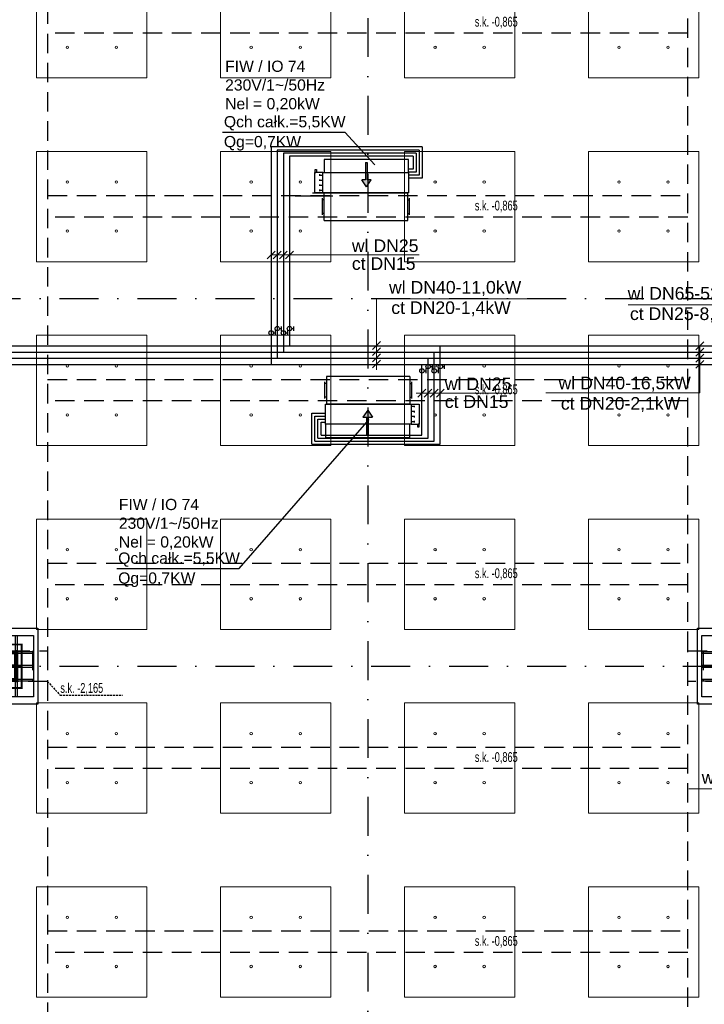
# Model space of a CAD drawing. Header units: centimetres. Extents: x -10702 to 24628, y -4437 to 19798.
# Tile 40 of 92: x 8692 to 9809, y 9248 to 10855. Entities that reach past the tile are written whole.
import ezdxf

# ---------------------------------------------------------------- set-up
doc = ezdxf.new("R2010")
doc.units = ezdxf.units.CM
for name, pattern in [('Kondygnacja  -0_5$0$HIDDEN', [9.525, 6.35, -3.175]), ('Kondygnacja  -0_5$0$HIDDEN2', [4.7625, 3.175, -1.5875]), ('Osie rzutów$0$DASHDOT2', [12.7, 6.35, -3.175, 0, -3.175])]:
    doc.linetypes.add(name, pattern=pattern)
for name, color, linetype in [('bgde_dodatki powykonawcze', 7, 'Continuous'), ('KJP_KK_OPISY MOCY klimakonwektorów', 7, 'Continuous'), ('Kondygnacja  -0_5$0$ARCH_GK', 8, 'Continuous'), ('Kondygnacja  -0_5$0$ARCH_KONSTR_POWYŻEJ RZUTU', 8, 'Kondygnacja  -0_5$0$HIDDEN'), ('Kondygnacja  -0_5$0$ARCH_KONSTR_POWYŻEJ RZUTU_IST', 8, 'Kondygnacja  -0_5$0$HIDDEN2'), ('Kondygnacja  -0_5$0$ARCH_KONSTRUKCJA_NIEWIDOCZNA', 8, 'Continuous'), ('Kondygnacja  -0_5$0$ARCH_OKŁADZINA', 8, 'Continuous'), ('Kondygnacja  -0_5$0$ARCH_SŁUPY', 8, 'Continuous'), ('Osie rzutów$0$ARCH_INFO_OSIE_IST', 8, 'Osie rzutów$0$DASHDOT2'), ('Osie rzutów$0$ARCH_INFO_OSIE_OPISY_IST', 8, 'Continuous')]:
    doc.layers.add(name, color=color, linetype=linetype)
for name, color, linetype, lineweight in [('bgde_opis ct 1', 7, 'Continuous', 20), ('bgde_rzędne wl ct', 7, 'Continuous', 25), ('bgde_urządzenia', 3, 'Continuous', 30), ('KJP_CT_kk_powrót', 30, '04_CT_KOMF_POW', 25), ('KJP_CT_kk_zasil', 30, '04_CT_KOMF_ZAS', 25), ('KJP_WL_kk zasil', 150, '04_WL_KOMF_ZAS', 25), ('KJP_WL_kk_powr', 150, '04_WL_KOMF_POW', 25), ('SU Lampy kwadratowe  -05$0$ARCH_SUFITY_PODWIESZANE', 8, 'Continuous', 9)]:
    doc.layers.add(name, color=color, linetype=linetype, lineweight=lineweight)
doc.styles.add('Arial', font='arial.ttf')
doc.styles.add('Kondygnacja  -0_5$0$BIKTS', font='bikromsw.shx', dxfattribs={"width": 0.8})
doc.linetypes.add('04_CT_KOMF_POW', pattern='A,100,-15,["CTKp",Standard,S=10,R=0,X=-10,Y=-5],-35', length=150)
doc.linetypes.add('04_CT_KOMF_ZAS', pattern='A,100,-15,["CTKz",Standard,S=10,R=0,X=-10,Y=-5],-35', length=150)
doc.linetypes.add('04_WL_KOMF_POW', pattern='A,100,-15,["WLKp",Standard,S=10,R=0,X=-10,Y=-5],-35', length=150)
doc.linetypes.add('04_WL_KOMF_ZAS', pattern='A,100,-15,["WLKz",Standard,S=10,R=0,X=-10,Y=-5],-35', length=150)
pattern_1 = [(45, (-1133.3117, -3177.9858), (-0.6735192, 0.6735192), [])]

# ---------------------------------------------------------------- blocks, each defined once
blk = doc.blocks.new('Osie rzutów')
at = {"layer": 'Osie rzutów$0$ARCH_INFO_OSIE_IST', "ltscale": 10}
for p, q in [((9260, 12510), (9260, 4623.26)), ((4436.04, 10400), (13655, 10400)), ((4436.04, 9800), (15156.54, 9800))]:
    blk.add_line(p, q, dxfattribs=at)
blk = doc.blocks.new('SU Lampy kwadratowe  -05$0$moduł sufitu')
at = {"layer": 'SU Lampy kwadratowe  -05$0$ARCH_SUFITY_PODWIESZANE'}
for points in [[(60, -60), (240, -60), (240, -240), (60, -240)], [(360, -60), (540, -60), (540, -240), (360, -240)], [(60, -360), (240, -360), (240, -540), (60, -540)], [(360, -360), (540, -360), (540, -540), (360, -540)]]:
    blk.add_lwpolyline(points, close=True, dxfattribs=at)
for centre in [(110, -110), (190, -110), (410, -110), (490, -110), (110, -190), (190, -190), (410, -190), (490, -190), (110, -410), (190, -410), (410, -410), (490, -410), (110, -490), (190, -490), (410, -490), (490, -490)]:
    blk.add_circle(centre, 2, dxfattribs=at)
blk = doc.blocks.new('SU Lampy kwadratowe  -05')
at = {"layer": 'SU Lampy kwadratowe  -05$0$ARCH_SUFITY_PODWIESZANE'}
for p in [(8660, 11000), (9260, 11000), (8660, 10400), (9260, 10400), (8660, 9800), (9260, 9800)]:
    blk.add_blockref('SU Lampy kwadratowe  -05$0$moduł sufitu', p, dxfattribs=at)
blk = doc.blocks.new('Kondygnacja  -0_5$0$słup_kwadrat')
at = {"layer": 'Kondygnacja  -0_5$0$ARCH_SŁUPY', "lineweight": 40}
h = blk.add_hatch(dxfattribs=at)
h.set_pattern_fill('ANSI31', color=256, scale=0.3, style=0)
h.set_pattern_definition(pattern_1)
h.paths.add_polyline_path([(36, 34), (39, 34), (39, 84), (36, 84)])
h = blk.add_hatch(dxfattribs=at)
h.set_pattern_fill('ANSI31', color=256, scale=0.3, style=0)
h.set_pattern_definition(pattern_1)
h.paths.add_polyline_path([(89, 80), (89, 83), (39, 83), (39, 80)])
h = blk.add_hatch(dxfattribs=at)
h.set_pattern_fill('ANSI31', color=256, scale=0.3, style=0)
h.set_pattern_definition(pattern_1)
h.paths.add_polyline_path([(89, 34), (92, 34), (92, 84), (89, 84)])
h = blk.add_hatch(dxfattribs=at)
h.set_pattern_fill('ANSI31', color=256, scale=0.3, style=0)
h.set_pattern_definition(pattern_1)
h.paths.add_polyline_path([(89, 57.5), (89, 60.5), (39, 60.5), (39, 57.5)])
h = blk.add_hatch(dxfattribs=at)
h.set_pattern_fill('ANSI31', color=256, scale=0.3, style=0)
h.set_pattern_definition(pattern_1)
h.paths.add_polyline_path([(89, 35), (89, 38), (39, 38), (39, 35)])
at = {"layer": 'Kondygnacja  -0_5$0$ARCH_KONSTRUKCJA_NIEWIDOCZNA'}
blk.add_lwpolyline([(119, 109), (119, 9), (9, 9), (9, 109)], close=True, dxfattribs=at)
for points in [[(36, 109), (36, 84)], [(39, 109), (39, 84)], [(62.5, 109), (62.5, 83)], [(65.5, 109), (65.5, 83)], [(89, 109), (89, 84)], [(92, 109), (92, 84)], [(9, 83), (36, 83)], [(92, 83), (119, 83)], [(9, 80), (36, 80)], [(92, 80), (119, 80)], [(9, 60.5), (36, 60.5)], [(9, 57.5), (36, 57.5)], [(92, 60.5), (119, 60.5)], [(92, 57.5), (119, 57.5)], [(9, 38), (36, 38)], [(9, 35), (36, 35)], [(36, 34), (36, 9)], [(39, 34), (39, 9)], [(62.5, 35), (62.5, 9)], [(65.5, 35), (65.5, 9)], [(89, 34), (89, 9)], [(92, 38), (119, 38)], [(92, 35), (119, 35)], [(92, 34), (92, 9)]]:
    blk.add_lwpolyline(points, dxfattribs=at)
at = {"layer": 'Kondygnacja  -0_5$0$ARCH_OKŁADZINA'}
blk.add_lwpolyline([(2, 121), (126, 121), (126, -3), (2, -3)], close=True, dxfattribs=at)
at = {"layer": 'Kondygnacja  -0_5$0$ARCH_SŁUPY', "lineweight": 40}
for p, q in [((39, 60.5), (89, 60.5)), ((89, 57.5), (39, 57.5))]:
    blk.add_line(p, q, dxfattribs=at)
at = {"layer": 'Kondygnacja  -0_5$0$ARCH_SŁUPY', "lineweight": 50, "const_width": 3}
blk.add_lwpolyline([(28.5, 94.5), (99.5, 94.5), (99.5, 23.5), (28.5, 23.5)], close=True, dxfattribs=at)
at = {"layer": 'Kondygnacja  -0_5$0$ARCH_SŁUPY', "lineweight": 40}
for points in [[(36, 84), (39, 84), (39, 34), (36, 34)], [(89, 84), (92, 84), (92, 34), (89, 34)]]:
    blk.add_lwpolyline(points, close=True, dxfattribs=at)
for points in [[(89, 83), (39, 83)], [(39, 80), (89, 80)], [(89, 38), (39, 38)], [(39, 35), (89, 35)]]:
    blk.add_lwpolyline(points, dxfattribs=at)
blk = doc.blocks.new('Kondygnacja  -0_5$0$konstrukcja istniejąca -0.5')
at = {"layer": 'Kondygnacja  -0_5$0$ARCH_KONSTR_POWYŻEJ RZUTU_IST', "ltscale": 10}
for points in [[(8738, 10975), (8738, 9825)], [(9782, 9825), (9782, 10975)], [(8738, 10567.9), (9782, 10567.9)], [(9782, 10532.9), (8738, 10532.9)], [(8738, 10267.9), (9782, 10267.9)], [(9782, 10232.9), (8738, 10232.9)], [(8738, 9967.9), (9782, 9967.9)], [(9782, 9932.9), (8738, 9932.9)], [(8738, 9775), (8582, 9775), (8582, 9825), (8738, 9825), (8738, 9775)], [(9938, 9775), (9782, 9775), (9782, 9825), (9938, 9825), (9938, 9775)], [(8738, 9775), (8738, 8625)], [(9782, 8625), (9782, 9775)], [(8738, 9367.9), (9782, 9367.9)], [(9782, 9332.9), (8738, 9332.9)]]:
    blk.add_lwpolyline(points, dxfattribs=at)
at = {"layer": 'Kondygnacja  -0_5$0$ARCH_KONSTR_POWYŻEJ RZUTU_IST', "ltscale": 10, "elevation": 0}
for points in [[(9782, 10832.9), (8738, 10832.9)], [(8713, 9825), (8713, 9775)], [(9807, 9825), (9807, 9775)], [(8738, 9667.9), (9782, 9667.9)], [(9782, 9632.9), (8738, 9632.9)]]:
    blk.add_lwpolyline(points, dxfattribs=at)
at = {"layer": 'Kondygnacja  -0_5$0$ARCH_KONSTR_POWYŻEJ RZUTU_IST'}
blk.add_lwpolyline([(8738, 9775), (8758.7, 9752.5), (8859.8, 9752.5)], dxfattribs=at)
at = {"layer": 'Kondygnacja  -0_5$0$ARCH_KONSTR_POWYŻEJ RZUTU_IST', "style": 'Kondygnacja  -0_5$0$BIKTS', "width": 0.7}
for s, p in [('s.k. -0,865', (9434.8, 10843.7)), ('s.k. -0,865', (9434.8, 10543.7)), ('s.k. -0,865', (9434.8, 10243.7)), ('s.k. -0,865', (9434.8, 9943.7)), ('s.k. -2,165', (8758.7, 9756.5)), ('s.k. -0,865', (9434.8, 9643.7)), ('s.k. -0,865', (9434.8, 9343.7))]:
    blk.add_text(s, height=16, dxfattribs=at).set_placement(p)

msp = doc.modelspace()

# ---------------------------------------------------------------- hatches: boundary and pattern name
at = {"layer": 'bgde_urządzenia'}
h = msp.add_hatch(color=256, dxfattribs=at)
h.paths.add_polyline_path([(9256.395, 10605.516), (9259.395, 10605.516), (9259.395, 10593.85), (9265.585, 10593.85), (9257.895, 10582.422), (9250.205, 10593.85), (9256.395, 10593.85)])
h.paths.add_polyline_path([(9256.395, 10622.183), (9259.395, 10622.183), (9259.395, 10605.516), (9256.395, 10605.516)])
h = msp.add_hatch(color=256, dxfattribs=at)
h.paths.add_polyline_path([(9261.498, 10194.803), (9258.498, 10194.803), (9258.498, 10206.468), (9252.308, 10206.468), (9259.998, 10217.896), (9267.688, 10206.468), (9261.498, 10206.468)])
h.paths.add_polyline_path([(9261.498, 10178.135), (9258.498, 10178.135), (9258.498, 10194.803), (9261.498, 10194.803)])

# ---------------------------------------------------------------- linework, layer by layer
at = {"layer": 'bgde_dodatki powykonawcze'}
for p, q in [((9109.536, 10340.233), (9109.536, 10347.551)), ((9116.096, 10350.882), (9119.528, 10350.882)), ((9119.528, 10347.223), (9119.528, 10354.541)), ((9129.536, 10340.256), (9129.536, 10347.574)), ((9136.096, 10350.905), (9139.528, 10350.905)), ((9139.528, 10347.246), (9139.528, 10354.564)), ((9106.104, 10343.892), (9109.536, 10343.892)), ((9126.104, 10343.915), (9129.536, 10343.915)), ((9355.515, 10278.234), (9355.515, 10285.551)), ((9362.076, 10288.883), (9365.507, 10288.883)), ((9365.507, 10285.224), (9365.507, 10292.542)), ((9375.515, 10278.256), (9375.515, 10285.574)), ((9382.075, 10288.905), (9385.507, 10288.905)), ((9385.507, 10285.246), (9385.507, 10292.564)), ((9352.083, 10281.893), (9355.515, 10281.893)), ((9372.083, 10281.915), (9375.515, 10281.915))]:
    msp.add_line(p, q, dxfattribs=at)
for centre in [(9102.504, 10343.892), (9112.496, 10350.882), (9122.504, 10343.915), (9132.496, 10350.905), (9348.483, 10281.893), (9358.476, 10288.883), (9368.483, 10281.915), (9378.475, 10288.905)]:
    msp.add_circle(centre, 3.6, dxfattribs=at)
at = {"layer": 'bgde_opis ct 1'}
for p, q in [((9108.94, 10477.486), (9096.052, 10464.598)), ((9118.94, 10477.486), (9106.052, 10464.598)), ((9128.94, 10477.486), (9116.052, 10464.598)), ((9138.94, 10477.486), (9126.052, 10464.598)), ((9344.167, 10471.042), (9102.496, 10471.042)), ((9274.37, 10283.661), (9274.37, 10400)), ((9525.429, 10399.675), (9274.37, 10399.675)), ((9914.448, 10389.865), (9684.813, 10389.865)), ((9280.814, 10329.623), (9267.926, 10316.735)), ((9280.814, 10319.623), (9267.926, 10306.735)), ((9808.142, 10329.045), (9795.255, 10316.157)), ((9808.142, 10319.045), (9795.255, 10306.157)), ((9801.699, 10245.917), (9801.699, 10322.601)), ((9280.814, 10309.623), (9267.926, 10296.735)), ((9280.814, 10299.623), (9267.926, 10286.735)), ((9808.142, 10309.045), (9795.255, 10296.157)), ((9808.142, 10299.045), (9795.255, 10286.157)), ((9354.919, 10252.123), (9342.032, 10239.235)), ((9364.919, 10252.123), (9352.032, 10239.235)), ((9374.919, 10252.123), (9362.032, 10239.235)), ((9384.919, 10252.123), (9372.032, 10239.235)), ((9495.728, 10245.679), (9339.122, 10245.679)), ((9801.699, 10245.917), (9550.639, 10245.917)), ((10125.646, 9599.821), (9784.13, 9599.821))]:
    msp.add_line(p, q, dxfattribs=at)
at = {"layer": 'bgde_rzędne wl ct'}
msp.add_line((9141.579, 10567.755), (9202.999, 10567.755), dxfattribs=at)
at = {"layer": 'bgde_urządzenia'}
for p, q in [((9188.995, 10627.016), (9188.995, 10605.516)), ((9326.795, 10627.016), (9188.995, 10627.016)), ((9256.395, 10622.183), (9256.395, 10593.85)), ((9256.395, 10622.183), (9259.395, 10622.183)), ((9259.395, 10622.183), (9259.395, 10593.85)), ((9326.795, 10605.516), (9326.795, 10627.016)), ((9186.795, 10605.516), (9173.795, 10605.516)), ((9173.795, 10572.516), (9173.795, 10605.516)), ((9173.795, 10605.516), (9175.295, 10605.516)), ((9174.295, 10605.516), (9174.295, 10610.516)), ((9174.295, 10610.516), (9176.295, 10610.516)), ((9176.295, 10610.516), (9176.295, 10605.516)), ((9186.795, 10572.516), (9186.795, 10605.516)), ((9186.795, 10605.516), (9188.995, 10605.516)), ((9188.995, 10605.516), (9326.795, 10605.516)), ((9326.795, 10605.516), (9326.795, 10572.516)), ((9181.595, 10602.641), (9181.595, 10600.141)), ((9181.595, 10601.391), (9186.795, 10601.391)), ((9181.595, 10594.391), (9181.595, 10591.891)), ((9181.595, 10593.141), (9186.795, 10593.141)), ((9257.895, 10582.422), (9250.205, 10593.85)), ((9256.395, 10593.85), (9250.205, 10593.85)), ((9257.895, 10582.422), (9265.585, 10593.85)), ((9265.585, 10593.85), (9259.395, 10593.85)), ((9186.795, 10572.516), (9173.795, 10572.516)), ((9181.595, 10586.141), (9181.595, 10583.641)), ((9181.595, 10584.891), (9186.795, 10584.891)), ((9181.595, 10577.891), (9181.595, 10575.391)), ((9181.595, 10576.641), (9186.795, 10576.641)), ((9326.795, 10572.516), (9186.795, 10572.516)), ((9189.295, 10527.516), (9189.295, 10572.516)), ((9189.295, 10572.516), (9325.295, 10572.516)), ((9325.295, 10527.516), (9325.295, 10572.516)), ((9186.295, 10536.266), (9186.295, 10563.766)), ((9189.295, 10561.266), (9186.295, 10561.266)), ((9325.295, 10561.266), (9328.295, 10561.266)), ((9328.295, 10536.266), (9328.295, 10563.766)), ((9189.295, 10538.766), (9186.295, 10538.766)), ((9189.295, 10527.516), (9325.295, 10527.516)), ((9325.295, 10538.766), (9328.295, 10538.766)), ((9192.598, 10272.803), (9192.598, 10227.803)), ((9328.598, 10272.803), (9192.598, 10272.803)), ((9328.598, 10272.803), (9328.598, 10227.803)), ((9189.598, 10264.053), (9189.598, 10236.553)), ((9192.598, 10261.553), (9189.598, 10261.553)), ((9328.598, 10261.553), (9331.598, 10261.553)), ((9331.598, 10264.053), (9331.598, 10236.553)), ((9192.598, 10239.053), (9189.598, 10239.053)), ((9328.598, 10239.053), (9331.598, 10239.053)), ((9191.098, 10194.803), (9191.098, 10227.803)), ((9191.098, 10227.803), (9331.098, 10227.803)), ((9328.598, 10227.803), (9192.598, 10227.803)), ((9331.098, 10227.803), (9331.098, 10194.803)), ((9331.098, 10227.803), (9344.098, 10227.803)), ((9336.298, 10223.678), (9331.098, 10223.678)), ((9336.298, 10222.428), (9336.298, 10224.928)), ((9344.098, 10227.803), (9344.098, 10194.803)), ((9259.998, 10217.896), (9252.308, 10206.468)), ((9252.308, 10206.468), (9258.498, 10206.468)), ((9258.498, 10178.135), (9258.498, 10206.468)), ((9259.998, 10217.896), (9267.688, 10206.468)), ((9261.498, 10178.135), (9261.498, 10206.468)), ((9261.498, 10206.468), (9267.688, 10206.468)), ((9336.298, 10215.428), (9331.098, 10215.428)), ((9336.298, 10207.178), (9331.098, 10207.178)), ((9336.298, 10214.178), (9336.298, 10216.678)), ((9336.298, 10205.928), (9336.298, 10208.428)), ((9328.898, 10194.803), (9191.098, 10194.803)), ((9191.098, 10194.803), (9191.098, 10173.303)), ((9328.898, 10173.303), (9328.898, 10194.803)), ((9331.098, 10194.803), (9328.898, 10194.803)), ((9336.298, 10198.928), (9331.098, 10198.928)), ((9331.098, 10194.803), (9344.098, 10194.803)), ((9336.298, 10197.678), (9336.298, 10200.178)), ((9341.598, 10189.803), (9341.598, 10194.803)), ((9343.598, 10189.803), (9341.598, 10189.803)), ((9344.098, 10194.803), (9342.598, 10194.803)), ((9343.598, 10194.803), (9343.598, 10189.803)), ((9191.098, 10173.303), (9328.898, 10173.303)), ((9261.498, 10178.135), (9258.498, 10178.135))]:
    msp.add_line(p, q, dxfattribs=at)
at = {"layer": 'KJP_CT_kk_powrót'}
for p, q in [((9122.496, 10637.235), (9122.496, 10311.977)), ((9338.975, 10637.235), (9122.496, 10637.235)), ((9338.975, 10637.235), (9338.975, 10606.266)), ((9338.975, 10606.266), (9326.795, 10606.266)), ((9944.829, 10311.977), (8460.196, 10311.977)), ((9368.475, 10167.111), (9368.475, 10311.977)), ((9173.918, 10208.08), (9191.098, 10208.08)), ((9173.918, 10167.111), (9173.918, 10208.08)), ((9173.918, 10167.111), (9368.475, 10167.111))]:
    msp.add_line(p, q, dxfattribs=at)
at = {"layer": 'KJP_CT_kk_zasil'}
for p, q in [((9132.496, 10632.235), (9132.496, 10321.977)), ((9333.975, 10632.235), (9132.496, 10632.235)), ((9333.975, 10632.235), (9333.975, 10611.266)), ((9333.975, 10611.266), (9326.795, 10611.266)), ((9944.829, 10321.977), (8450.196, 10321.977)), ((9378.475, 10162.111), (9378.475, 10321.977)), ((9168.918, 10213.08), (9191.098, 10213.08)), ((9168.918, 10162.111), (9168.918, 10213.08)), ((9168.918, 10162.111), (9378.475, 10162.111))]:
    msp.add_line(p, q, dxfattribs=at)
at = {"layer": 'KJP_KK_OPISY MOCY klimakonwektorów'}
for p, q in [((9023.066, 10671.398), (9222.954, 10671.398)), ((9222.954, 10671.398), (9271.816, 10618.219)), ((9050.51, 9959.235), (9262.656, 10202.785)), ((8850.622, 9959.235), (9050.51, 9959.235))]:
    msp.add_line(p, q, dxfattribs=at)
at = {"layer": 'KJP_WL_kk zasil'}
for p, q in [((9112.496, 10642.235), (9112.496, 10301.977)), ((9343.975, 10642.235), (9112.496, 10642.235)), ((9343.975, 10642.235), (9343.975, 10601.266)), ((9343.975, 10601.266), (9326.795, 10601.266)), ((9944.829, 10301.977), (8470.196, 10301.977)), ((9358.475, 10172.111), (9358.475, 10301.977)), ((9178.918, 10203.08), (9191.098, 10203.08)), ((9178.918, 10172.111), (9178.918, 10203.08)), ((9178.918, 10172.111), (9358.475, 10172.111))]:
    msp.add_line(p, q, dxfattribs=at)
at = {"layer": 'KJP_WL_kk_powr'}
for p, q in [((9102.496, 10647.235), (9102.496, 10291.977)), ((9348.975, 10647.235), (9102.496, 10647.235)), ((9348.975, 10647.235), (9348.975, 10596.266)), ((9348.975, 10596.266), (9326.795, 10596.266)), ((9199.498, 10572.084), (9170.001, 10572.084)), ((9944.829, 10291.977), (8480.196, 10291.977)), ((9348.475, 10177.111), (9348.475, 10291.977)), ((9183.918, 10198.08), (9191.098, 10198.08)), ((9183.918, 10177.111), (9183.918, 10198.08)), ((9183.918, 10177.111), (9348.475, 10177.111))]:
    msp.add_line(p, q, dxfattribs=at)
at = {"layer": 'Kondygnacja  -0_5$0$ARCH_GK', "linetype": 'Continuous', "lineweight": -3}
msp.add_line((8695.5, 9805), (8695.5, 9795), dxfattribs=at)

# ---------------------------------------------------------------- block references
at = {"layer": 'Kondygnacja  -0_5$0$ARCH_KONSTR_POWYŻEJ RZUTU'}
msp.add_blockref('Kondygnacja  -0_5$0$konstrukcja istniejąca -0.5', (0, 0), dxfattribs=at)
at = {"layer": 'Kondygnacja  -0_5$0$ARCH_SŁUPY'}
for p in [(8596, 9741), (9796, 9741)]:
    msp.add_blockref('Kondygnacja  -0_5$0$słup_kwadrat', p, dxfattribs=at)
at = {"layer": 'Osie rzutów$0$ARCH_INFO_OSIE_OPISY_IST'}
msp.add_blockref('Osie rzutów', (0, 0), dxfattribs=at)
at = {"layer": 'SU Lampy kwadratowe  -05$0$ARCH_SUFITY_PODWIESZANE'}
msp.add_blockref('SU Lampy kwadratowe  -05', (0, 0), dxfattribs=at)

# ---------------------------------------------------------------- texts
at = {"layer": 'bgde_opis ct 1', "color": 2, "style": 'Arial'}
for s, p in [('wl DN25', (9234.242, 10475.863, 1634.188)), ('ct DN15', (9234.242, 10446.751, 1634.188)), ('wl DN25', (9385.802, 10250.5, 1463.139)), ('ct DN15', (9385.802, 10221.388, 1463.139))]:
    msp.add_text(s, height=20.583, rotation=360, dxfattribs=at).set_placement(p)
for s, p in [('wl DN40-11,0kW', (9294.803, 10408.006, -23188.858)), ('wl DN65-52,4kW', (9684.123, 10398.114, -23509.109)), ('ct DN20-1,4kW', (9298.521, 10374.763, -23188.858)), ('ct DN25-8,6kW', (9687.841, 10364.871, -23509.109)), ('wl DN40-16,5kW', (9571.374, 10251.812, -23680.159)), ('ct DN20-2,1kW', (9575.092, 10218.569, -23680.159)), ('wl DN40-16,5kW', (9804.865, 9608.07, -23980.159))]:
    msp.add_text(s, height=20.58297, dxfattribs=at).set_placement(p)
at = {"layer": 'KJP_KK_OPISY MOCY klimakonwektorów', "char_height": 18.326, "width": 421.7149, "attachment_point": 1, "style": 'Arial'}
for s, insert in [('FIW / IO 74\\P230V/1~/50Hz\\PNel = 0,20kW', (9027.465, 10788.172, 2308.732)), ('Qch całk.=5,5KW', (9025.454, 10697.68, 1120.623)), ('Qg=0,7KW', (9025.454, 10665.201, 1120.623)), ('FIW / IO 74\\P230V/1~/50Hz\\PNel = 0,20kW', (8854.097, 10073.025, 2308.732)), ('Qch całk.=5,5KW', (8853.01, 9985.518, 1096.123)), ('Qg=0,7KW', (8853.01, 9953.039, 1096.123))]:
    msp.add_mtext(s, dxfattribs=dict(at, insert=insert))

doc.saveas('drawing.dxf')
